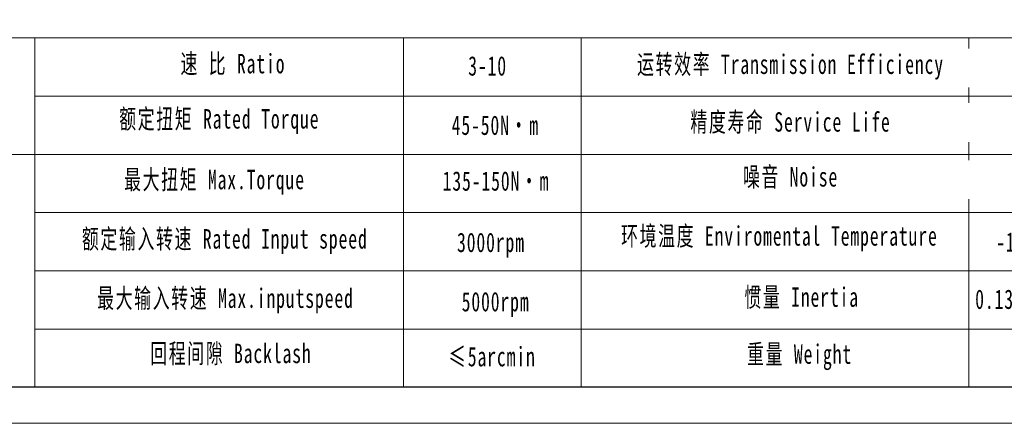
# Model space of a CAD drawing. Header units: millimetres. Extents: x 848 to 1258, y 1004 to 1294.
# Tile 2 of 8: x 917 to 1049, y 1004 to 1058. Entities that reach past the tile are written whole.
import ezdxf

# ---------------------------------------------------------------- set-up
doc = ezdxf.new("R2010")
doc.units = ezdxf.units.MM
doc.layers.get('0').update_dxf_attribs({"lineweight": 18})
doc.layers.add('SLD-0', color=7, linetype='Continuous', lineweight=18)
doc.layers.add('图框_外框线', color=7, linetype='Continuous', lineweight=18)
doc.styles.add('标准', font='txt', dxfattribs={"width": 0.667})

msp = doc.modelspace()

# ---------------------------------------------------------------- linework, layer by layer
for p, q in [((919.21046, 1056.02913), (919.21046, 1009.18069)), ((968.66026, 1056.02913), (968.66026, 1009.18069))]:
    msp.add_line(p, q)
at = {"layer": 'SLD-0'}
for p, q in [((992.48605, 1056.02913), (992.48605, 1009.19403)), ((1044.44636, 1056.02913), (1044.44636, 1009.1887))]:
    msp.add_line(p, q, dxfattribs=at)
at = {"layer": '图框_外框线'}
for p, q in [((883.87063, 1056.02913), (1252.6395, 1056.02913)), ((919.21046, 1048.21379), (1126.46615, 1048.21379)), ((883.87063, 1040.39844), (1252.6395, 1040.39844)), ((919.21046, 1032.5831), (1252.6395, 1032.5831)), ((919.21046, 1024.76775), (1252.6395, 1024.76775)), ((919.21046, 1016.95241), (1252.6395, 1016.95241))]:
    msp.add_line(p, q, dxfattribs=at)
at = {"layer": '图框_外框线', "color": 3}
msp.add_lwpolyline([(847.66642, 1004.30951), (1257.5187, 1004.30951), (1257.5187, 1294.13362), (847.66642, 1294.13362)], close=True, dxfattribs=at)
at = {"layer": '图框_外框线', "color": 3, "lineweight": 25}
msp.add_lwpolyline([(872.06239, 1009.1887), (1252.6395, 1009.1887), (1252.6395, 1289.25442), (872.06239, 1289.25442)], close=True, dxfattribs=at)

# ---------------------------------------------------------------- texts
at = {"layer": 'SLD-0', "color": 1, "char_height": 2.6051149, "attachment_point": 2, "style": '标准'}
for s, insert, width in [('\\T1.1;速 比 Ratio', (945.78825, 1053.88014), 21.2861611), ('\\pxqc;{\\T1.1;3-10}', (979.9296, 1053.57966), 11.0764041), ('\\T1.1;运转效率 Transmission Efficiency', (1020.54608, 1053.80007), 44.2701586), ('\\T1.1;额定扭矩 Rated Torque', (943.9571, 1046.46914), 46.2531012), ('{\\T1.1;45-50N·m}', (980.96283, 1045.61481), 21.5771886), ('\\T1.1;精度寿命 Service Life', (1020.54608, 1046.05778), 34.7489276), ('\\T1.1;噪音 Noise', (1020.54608, 1038.68861), 22.9874042), ('\\T1.1;最大扭矩 Max.Torque', (943.31619, 1038.3262), 30.750794), ('{\\T1.1;135-150N·m}', (981.05528, 1038.1318), 25.9090538), ('{\\T1.1;环境温度 Enviromental Temperature}', (1019.05256, 1030.75976), 95.2944508), ('\\T1.1;额定输入转速 Rated Input speed', (944.68956, 1030.36624), 40.8829724), ('\\T1.1;3000rpm', (980.38017, 1029.89236), 17.9502982), ('\\T1.1;-15%%D-- +90%%D', (1054.93936, 1029.94839), 22.3473977), ('\\T1.1;最大输入转速 Max.inputspeed ', (944.78111, 1022.40628), 41.1191529), ('\\T1.1;5000rpm', (981.00191, 1021.93785), 56.9629449), ('\\T1.1;惯量 Inertia', (1022.03961, 1022.55106), 23.5352641), ('{\\T1.1;0.13-0.16kg.cm²}', (1054.93936, 1022.26764), 50.7477468), ('\\T1.1;回程间隙 Backlash', (945.51357, 1014.99529), 33.341164), ('\\T1.1;重量 Weight', (1021.75958, 1014.90205), 20.2568658), ('\\T1.1;≤5arcmin ', (980.52554, 1014.56371), 20.0398049)]:
    msp.add_mtext(s, dxfattribs=dict(at, insert=insert, width=width))

# ---------------------------------------------------------------- next in the draw order: texts
at = {"layer": 'SLD-0', "color": 1, "char_height": 2.6051149, "width": 95.2944508, "attachment_point": 2, "style": '标准', "bg_fill": 2}
for s, insert in [('{\\f宋体|b0|i0|c134|p2;\\W0.65;扭转刚性 \\fArial|b0|i0|c0|p34;Torsional Rigidity}', (1083.93648, 1053.29132)), ('{\\f宋体|b0|i0|c134|p2;容许径向力Max Radial Force}', (1084.23215, 1045.97744)), ('{\\f宋体|b0|i0|c134|p2;容许轴向力Max Axial Force}', (1083.74674, 1038.319))]:
    msp.add_mtext(s, dxfattribs=dict(at, insert=insert))

doc.saveas('drawing.dxf')
